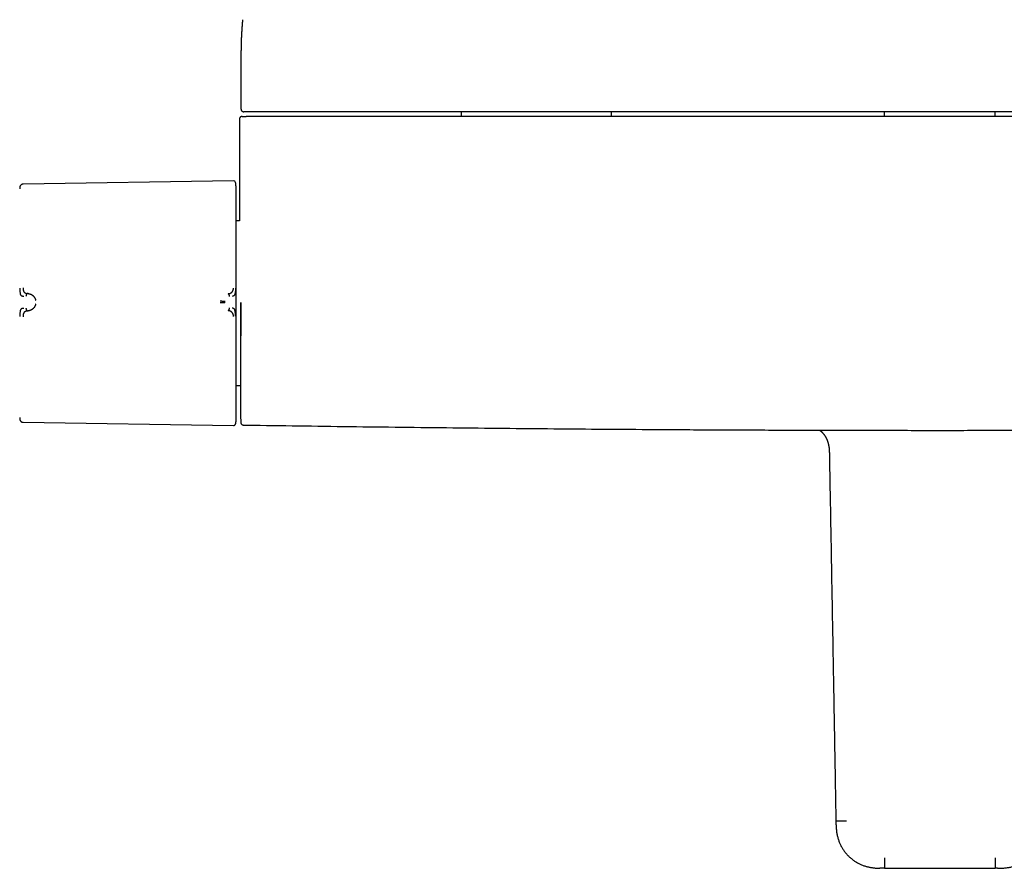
# Model space of a CAD drawing. Header units: millimetres. Extents: x 8 to 904, y 12 to 416.
# Tile 3 of 15: x 258 to 441, y 91 to 249. Entities that reach past the tile are written whole.
import ezdxf

# ---------------------------------------------------------------- set-up
doc = ezdxf.new("R2010")
doc.units = ezdxf.units.MM

msp = doc.modelspace()

# ---------------------------------------------------------------- linework, layer by layer
at = {"color": 7, "linetype": 'Continuous', "lineweight": 30}
for p, q in [((299.25, 248.71), (299.25, 248.71)), ((298.96, 242.58), (298.96, 242.56)), ((298.96, 242.56), (298.96, 232.11)), ((339.9, 231.61), (339.9, 230.72)), ((367.83, 230.72), (367.83, 231.61)), ((418.55, 231.61), (418.55, 230.72)), ((439.18, 230.72), (439.18, 231.61)), ((298.66, 230.22), (298.66, 216.68)), ((297.55, 218.75), (258.45, 218.15)), ((297.96, 218.38), (297.94, 218.47)), ((298.04, 217.78), (298.03, 217.83)), ((257.86, 217.65), (257.86, 217.65)), ((298.69, 211.31), (298.04, 211.31)), ((259.4, 197.79), (259.25, 197.8)), ((259.25, 194.57), (259.4, 194.59)), ((298.04, 180.71), (298.86, 180.71)), ((258.45, 173.87), (297.55, 173.27)), ((298.91, 173.86), (298.91, 173.86)), ((408.02, 170.3), (408.02, 170.29)), ((408.34, 167.88), (408.34, 167.87)), ((439.62, 90.95), (439.16, 90.95))]:
    msp.add_line(p, q, dxfattribs=at)
for centre, radius, start, end in [((297.56, 218.35), 0.396, 16.6163, 90.8829), ((295.65, 174.23), 2.39, 343.3885, 360), ((1298.66, 196.13), 1000, 181.18085, 181.27562)]:
    msp.add_arc(centre, radius, start, end, dxfattribs=at)
for points, knots in [([(299.25, 248.71), (299.25, 248.71), (299.25, 248.7), (299.24, 248.68), (299.24, 248.65), (299.24, 248.63), (299.24, 248.6), (299.23, 248.58), (299.23, 248.54), (299.23, 248.51), (299.23, 248.48), (299.22, 248.45), (299.22, 248.43), (299.22, 248.41), (299.22, 248.39), (299.22, 248.38), (299.22, 248.37), (299.22, 248.35), (299.21, 248.34), (299.21, 248.32), (299.21, 248.29), (299.21, 248.27), (299.21, 248.24), (299.2, 248.22), (299.2, 248.2), (299.2, 248.18), (299.2, 248.16), (299.2, 248.14), (299.2, 248.12), (299.19, 248.09), (299.19, 248.07), (299.19, 248.04), (299.19, 248.01), (299.18, 247.98), (299.18, 247.96), (299.18, 247.94), (299.18, 247.93), (299.18, 247.91), (299.18, 247.89), (299.18, 247.86), (299.17, 247.84), (299.17, 247.81), (299.17, 247.78), (299.17, 247.74), (299.16, 247.71), (299.16, 247.68), (299.16, 247.64), (299.15, 247.59), (299.15, 247.53), (299.15, 247.48), (299.14, 247.44), (299.14, 247.39), (299.14, 247.35), (299.13, 247.32), (299.13, 247.29), (299.13, 247.26), (299.13, 247.23), (299.13, 247.2), (299.12, 247.17), (299.12, 247.14), (299.12, 247.12), (299.12, 247.09), (299.12, 247.05), (299.11, 247.01), (299.11, 246.97), (299.11, 246.93), (299.11, 246.89), (299.1, 246.85), (299.1, 246.81), (299.1, 246.77), (299.09, 246.72), (299.09, 246.68), (299.09, 246.64), (299.09, 246.6), (299.09, 246.56), (299.08, 246.53), (299.08, 246.5), (299.08, 246.46), (299.08, 246.42), (299.07, 246.37), (299.07, 246.33), (299.07, 246.29), (299.07, 246.24), (299.06, 246.21), (299.06, 246.16), (299.06, 246.1), (299.06, 246.04), (299.05, 245.98), (299.05, 245.91), (299.05, 245.86), (299.04, 245.82), (299.04, 245.78), (299.04, 245.75), (299.04, 245.71), (299.04, 245.68), (299.04, 245.63), (299.03, 245.59), (299.03, 245.55), (299.03, 245.51), (299.03, 245.47), (299.03, 245.44), (299.03, 245.4), (299.02, 245.37), (299.02, 245.34), (299.02, 245.31), (299.02, 245.28), (299.02, 245.26), (299.02, 245.24), (299.02, 245.21), (299.02, 245.18), (299.01, 245.15), (299.01, 245.11), (299.01, 245.07), (299.01, 245.04), (299.01, 244.99), (299.01, 244.95), (299.01, 244.9), (299, 244.85), (299, 244.8), (299, 244.75), (299, 244.71), (299, 244.66), (299, 244.62), (298.99, 244.58), (298.99, 244.54), (298.99, 244.5), (298.99, 244.46), (298.99, 244.42), (298.99, 244.37), (298.99, 244.32), (298.99, 244.26), (298.98, 244.2), (298.98, 244.13), (298.98, 244.05), (298.98, 243.97), (298.98, 243.89), (298.98, 243.84), (298.98, 243.8), (298.97, 243.75), (298.97, 243.7), (298.97, 243.65), (298.97, 243.61), (298.97, 243.56), (298.97, 243.52), (298.97, 243.47), (298.97, 243.42), (298.97, 243.37), (298.97, 243.31), (298.97, 243.26), (298.97, 243.22), (298.97, 243.18), (298.97, 243.14), (298.97, 243.1), (298.97, 243.07), (298.97, 243.04), (298.97, 243.02), (298.96, 242.99), (298.96, 242.97), (298.96, 242.94), (298.96, 242.92), (298.96, 242.89), (298.96, 242.87), (298.96, 242.84), (298.96, 242.81), (298.96, 242.78), (298.96, 242.75), (298.96, 242.72), (298.96, 242.68), (298.96, 242.65), (298.96, 242.63), (298.96, 242.6), (298.96, 242.58), (298.96, 242.57)], [0, 0, 0, 0, 0.000488, 0.004873, 0.00889, 0.01254, 0.016149, 0.020697, 0.025568, 0.03084, 0.036537, 0.039984, 0.043436, 0.04652, 0.049213, 0.051515, 0.053437, 0.055476, 0.05817, 0.061338, 0.064978, 0.06907, 0.073065, 0.076933, 0.080424, 0.083535, 0.086269, 0.088949, 0.091954, 0.095912, 0.100321, 0.105155, 0.109859, 0.113368, 0.116652, 0.11971, 0.122544, 0.125459, 0.128643, 0.132147, 0.135968, 0.139895, 0.145882, 0.151251, 0.156009, 0.160615, 0.165347, 0.17501, 0.185134, 0.192576, 0.199712, 0.206457, 0.212806, 0.218793, 0.222763, 0.227098, 0.231797, 0.236783, 0.241571, 0.246079, 0.250306, 0.254298, 0.260474, 0.266564, 0.272855, 0.279733, 0.286031, 0.292644, 0.299461, 0.306481, 0.313706, 0.320821, 0.327133, 0.333062, 0.338606, 0.343822, 0.349199, 0.355522, 0.362185, 0.369188, 0.376466, 0.38348, 0.390112, 0.396361, 0.402228, 0.412491, 0.422862, 0.433208, 0.443442, 0.453888, 0.459124, 0.46443, 0.469856, 0.475694, 0.481989, 0.488742, 0.495953, 0.503615, 0.509447, 0.515273, 0.521092, 0.5269, 0.532457, 0.537632, 0.542162, 0.546353, 0.550204, 0.553716, 0.556994, 0.562826, 0.568644, 0.574447, 0.580245, 0.586331, 0.593262, 0.600684, 0.608479, 0.616519, 0.624805, 0.63331, 0.641056, 0.648346, 0.655181, 0.661667, 0.668209, 0.674845, 0.681625, 0.68876, 0.696273, 0.704164, 0.714598, 0.724659, 0.734345, 0.749487, 0.764169, 0.778384, 0.785185, 0.792492, 0.800307, 0.808599, 0.816771, 0.824603, 0.832096, 0.839344, 0.846696, 0.854184, 0.864198, 0.874205, 0.883635, 0.890433, 0.896882, 0.903201, 0.909573, 0.915989, 0.92014, 0.924226, 0.928248, 0.932228, 0.9365, 0.941176, 0.945505, 0.950131, 0.955054, 0.960273, 0.965789, 0.971503, 0.976913, 0.982433, 0.987501, 0.992118, 0.996284, 1, 1, 1, 1]), ([(299.16, 230.72), (299.16, 230.72), (299.15, 230.72), (299.13, 230.72), (299.11, 230.72), (299.1, 230.72), (299.09, 230.72), (299.08, 230.72), (299.07, 230.71), (299.06, 230.71), (299.06, 230.71), (299.05, 230.71), (299.05, 230.71), (299.04, 230.71), (299.03, 230.71), (299.02, 230.7), (298.98, 230.69), (298.94, 230.67), (298.89, 230.65), (298.85, 230.61), (298.82, 230.58), (298.79, 230.56), (298.76, 230.52), (298.73, 230.48), (298.71, 230.43), (298.68, 230.37), (298.67, 230.3), (298.66, 230.25), (298.66, 230.22)], [0, 0, 0, 0, 0.079545, 0.149302, 0.209275, 0.259483, 0.299957, 0.33077, 0.352103, 0.359384, 0.364649, 0.366695, 0.37162, 0.376611, 0.384648, 0.399598, 0.428227, 0.478046, 0.531239, 0.583517, 0.621898, 0.659414, 0.698028, 0.744463, 0.798819, 0.860332, 0.927879, 1, 1, 1, 1]), ([(298.96, 232.11), (298.96, 232.08), (298.97, 232.03), (298.98, 231.97), (299, 231.91), (299.03, 231.86), (299.05, 231.82), (299.08, 231.78), (299.11, 231.76), (299.13, 231.73), (299.16, 231.71), (299.2, 231.68), (299.22, 231.67), (299.25, 231.65), (299.27, 231.64), (299.29, 231.64), (299.31, 231.63), (299.34, 231.62), (299.36, 231.62), (299.39, 231.61), (299.41, 231.61), (299.44, 231.61), (299.46, 231.61), (299.46, 231.61)], [0, 0, 0, 0, 0.0711684, 0.1378712, 0.1987993, 0.252932, 0.2995557, 0.3382436, 0.3736071, 0.409891, 0.4471738, 0.4855073, 0.5249212, 0.5450886, 0.5682726, 0.5973975, 0.6334363, 0.6768912, 0.7280384, 0.7870388, 0.8539903, 0.9289541, 1, 1, 1, 1]), ([(299.16, 230.72), (299.16, 230.72), (299.16, 230.72), (299.18, 230.72), (299.2, 230.72), (299.24, 230.72), (299.28, 230.72), (299.34, 230.72), (299.39, 230.72), (299.41, 230.72)], [0, 0, 0, 0, 0.119758, 0.266453, 0.41315, 0.559852, 0.70656, 0.853275, 1, 1, 1, 1]), ([(299.41, 230.72), (299.41, 230.72), (299.41, 230.72), (299.43, 230.72), (299.45, 230.72), (299.48, 230.72), (299.52, 230.72), (299.56, 230.72), (299.61, 230.72), (299.67, 230.72), (299.73, 230.72), (299.79, 230.72), (299.86, 230.72), (299.9, 230.72), (299.92, 230.72)], [0, 0, 0, 0, 0.082899, 0.165679, 0.249692, 0.332113, 0.41492, 0.499488, 0.581892, 0.664712, 0.749323, 0.832634, 0.915719, 1, 1, 1, 1]), ([(299.69, 231.61), (299.69, 231.61), (299.69, 231.61), (299.69, 231.61), (299.69, 231.61), (299.68, 231.61), (299.68, 231.61), (299.67, 231.61), (299.67, 231.61), (299.67, 231.61), (299.67, 231.61), (299.67, 231.61), (299.67, 231.61), (299.67, 231.61), (299.67, 231.61), (299.67, 231.61), (299.67, 231.61), (299.67, 231.61), (299.67, 231.61), (299.66, 231.61), (299.66, 231.61), (299.66, 231.61), (299.66, 231.61), (299.65, 231.61), (299.65, 231.61), (299.65, 231.61), (299.65, 231.61), (299.65, 231.61), (299.65, 231.61), (299.65, 231.61), (299.65, 231.61), (299.64, 231.61), (299.64, 231.61), (299.63, 231.61), (299.61, 231.61), (299.59, 231.61), (299.55, 231.61), (299.52, 231.61), (299.49, 231.61), (299.47, 231.61), (299.47, 231.61), (299.47, 231.61)], [0, 0, 0, 0, 0.003056, 0.008438, 0.014142, 0.019409, 0.051268, 0.052386, 0.052889, 0.053428, 0.054002, 0.054612, 0.055258, 0.055939, 0.057994, 0.060318, 0.063435, 0.066932, 0.070809, 0.076598, 0.083069, 0.090222, 0.098058, 0.104802, 0.111982, 0.113653, 0.115347, 0.117062, 0.118799, 0.120558, 0.122339, 0.123882, 0.137488, 0.161791, 0.205203, 0.293319, 0.381403, 0.538745, 0.696051, 0.883331, 1, 1, 1, 1]), ([(300.19, 231.61), (300.17, 231.61), (300.13, 231.61), (300.07, 231.61), (300.01, 231.61), (299.95, 231.61), (299.9, 231.61), (299.86, 231.61), (299.82, 231.61), (299.8, 231.61), (299.78, 231.61), (299.76, 231.61), (299.74, 231.61), (299.72, 231.61), (299.71, 231.61), (299.7, 231.61), (299.7, 231.61)], [0, 0, 0, 0, 0.084362, 0.168823, 0.254763, 0.338191, 0.422382, 0.508732, 0.558751, 0.608858, 0.659363, 0.71057, 0.76277, 0.84024, 0.924807, 1, 1, 1, 1]), ([(428.86, 230.72), (425.87, 230.72), (419.89, 230.72), (410.91, 230.72), (401.92, 230.72), (392.93, 230.72), (383.93, 230.72), (374.91, 230.72), (365.89, 230.72), (356.72, 230.72), (347.4, 230.72), (337.92, 230.72), (328.43, 230.72), (318.94, 230.72), (309.43, 230.72), (303.1, 230.72), (299.92, 230.72)], [0, 0, 0, 0, 0.069567, 0.139198, 0.208895, 0.278657, 0.348483, 0.418375, 0.488333, 0.558355, 0.631783, 0.705282, 0.778853, 0.852497, 0.926212, 1, 1, 1, 1]), ([(557.53, 231.61), (554.17, 231.61), (547.45, 231.61), (537.36, 231.61), (527.27, 231.61), (517.18, 231.61), (507.09, 231.61), (497.01, 231.61), (486.92, 231.61), (476.67, 231.61), (466.26, 231.61), (455.7, 231.61), (445.13, 231.61), (434.56, 231.61), (423.99, 231.61), (413.42, 231.61), (402.85, 231.61), (392.29, 231.61), (381.72, 231.61), (371.15, 231.61), (360.58, 231.61), (350.21, 231.61), (340.05, 231.61), (330.08, 231.61), (320.12, 231.61), (310.16, 231.61), (303.51, 231.61), (300.19, 231.61)], [0, 0, 0, 0, 0.039203, 0.078405, 0.117606, 0.156807, 0.196007, 0.235207, 0.274407, 0.313606, 0.354672, 0.395737, 0.436802, 0.477867, 0.518933, 0.559998, 0.601063, 0.642128, 0.683194, 0.72426, 0.765326, 0.806393, 0.845113, 0.883834, 0.922555, 0.961277, 1, 1, 1, 1]), ([(557.8, 230.72), (554.77, 230.72), (548.72, 230.72), (539.65, 230.72), (530.59, 230.72), (521.53, 230.72), (512.48, 230.72), (503.44, 230.72), (494.41, 230.72), (485.25, 230.72), (475.95, 230.72), (466.51, 230.72), (457.09, 230.72), (447.67, 230.72), (438.26, 230.72), (432, 230.72), (428.86, 230.72)], [0, 0, 0, 0, 0.070435, 0.140805, 0.211108, 0.281346, 0.351519, 0.421626, 0.491667, 0.561643, 0.634881, 0.708048, 0.781143, 0.854166, 0.927119, 1, 1, 1, 1]), ([(258.45, 218.15), (258.43, 218.14), (258.38, 218.14), (258.32, 218.13), (258.25, 218.11), (258.18, 218.08), (258.12, 218.04), (258.06, 218), (258.01, 217.95), (257.97, 217.89), (257.93, 217.83), (257.9, 217.77), (257.87, 217.71), (257.86, 217.66), (257.86, 217.64)], [0, 0, 0, 0, 0.078616, 0.159922, 0.24328, 0.328096, 0.4139, 0.500429, 0.586862, 0.672456, 0.75704, 0.84021, 0.92141, 1, 1, 1, 1]), ([(298.03, 217.83), (298.03, 217.83), (298.03, 217.84), (298.03, 217.85), (298.03, 217.86), (298.03, 217.87), (298.03, 217.88), (298.03, 217.89), (298.03, 217.9), (298.03, 217.91), (298.03, 217.93), (298.03, 217.94), (298.03, 217.95), (298.03, 217.95), (298.03, 217.96), (298.03, 217.97), (298.03, 217.98), (298.02, 218), (298.02, 218.03), (298.02, 218.07), (298.01, 218.12), (298, 218.16), (298, 218.21), (297.99, 218.25), (297.98, 218.3), (297.97, 218.35), (297.95, 218.41), (297.94, 218.44), (297.94, 218.46)], [0, 0, 0, 0, 0.051013, 0.14951, 0.237832, 0.315934, 0.383788, 0.434754, 0.477902, 0.51331, 0.541145, 0.561801, 0.569739, 0.576392, 0.582209, 0.588182, 0.597671, 0.611403, 0.639843, 0.676369, 0.713437, 0.749968, 0.78595, 0.821375, 0.862396, 0.90595, 0.95848, 1, 1, 1, 1]), ([(257.86, 217.65), (257.86, 217.62), (257.84, 217.54), (257.82, 217.4), (257.82, 217.3), (257.82, 217.25)], [0, 0, 0, 0, 0.222913, 0.613437, 1, 1, 1, 1]), ([(298.04, 196.98), (298.04, 197.14), (298.04, 197.47), (298.04, 197.95), (298.04, 198.43), (298.04, 198.92), (298.04, 199.38), (298.04, 199.8), (298.04, 200.19), (298.04, 200.57), (298.04, 200.96), (298.04, 201.38), (298.04, 201.84), (298.04, 202.32), (298.04, 202.81), (298.04, 203.23), (298.04, 203.6), (298.04, 203.9), (298.04, 204.2), (298.04, 204.5), (298.04, 204.87), (298.04, 205.29), (298.04, 205.77), (298.04, 206.25), (298.04, 206.72), (298.04, 207.19), (298.04, 207.64), (298.04, 208.09), (298.04, 208.53), (298.04, 208.97), (298.04, 209.41), (298.04, 209.84), (298.04, 210.26), (298.04, 210.67), (298.04, 211.07), (298.04, 211.47), (298.04, 211.85), (298.04, 212.22), (298.04, 212.58), (298.04, 212.94), (298.04, 213.28), (298.04, 213.6), (298.04, 213.92), (298.04, 214.22), (298.04, 214.5), (298.04, 214.78), (298.04, 215.04), (298.04, 215.3), (298.04, 215.53), (298.04, 215.73), (298.04, 215.9), (298.04, 216.03), (298.04, 216.16), (298.04, 216.28), (298.04, 216.42), (298.04, 216.57), (298.04, 216.74), (298.04, 216.89), (298.04, 217.03), (298.04, 217.15), (298.04, 217.25), (298.04, 217.34), (298.04, 217.41), (298.04, 217.48), (298.04, 217.55), (298.04, 217.6), (298.04, 217.65), (298.04, 217.7), (298.04, 217.73), (298.04, 217.76), (298.04, 217.77), (298.04, 217.78), (298.04, 217.78), (298.04, 217.78)], [0, 0, 0, 0, 0.014535, 0.029065, 0.043597, 0.058144, 0.073132, 0.084905, 0.09668, 0.10846, 0.120316, 0.132416, 0.147536, 0.16266, 0.177794, 0.193243, 0.202968, 0.212693, 0.22242, 0.232152, 0.241889, 0.257942, 0.273989, 0.290041, 0.306109, 0.322386, 0.338367, 0.354352, 0.37035, 0.386478, 0.402933, 0.41939, 0.435862, 0.452388, 0.468908, 0.485432, 0.50197, 0.518442, 0.534908, 0.551378, 0.567861, 0.584232, 0.600305, 0.616382, 0.632472, 0.648379, 0.664275, 0.680174, 0.696085, 0.711759, 0.721593, 0.731427, 0.741264, 0.751104, 0.760951, 0.776563, 0.792169, 0.80778, 0.823398, 0.838627, 0.85059, 0.862554, 0.874523, 0.886425, 0.898052, 0.911025, 0.924, 0.936982, 0.949742, 0.962305, 0.974865, 0.987429, 1, 1, 1, 1]), ([(298.66, 216.68), (298.66, 216.59), (298.66, 216.35), (298.67, 215.94), (298.67, 215.46), (298.67, 214.97), (298.67, 214.55), (298.67, 214.2), (298.67, 213.93), (298.67, 213.66), (298.67, 213.42), (298.68, 213.21), (298.68, 213.02), (298.68, 212.84), (298.68, 212.65), (298.68, 212.43), (298.68, 212.19), (298.68, 212), (298.68, 211.86), (298.68, 211.75), (298.68, 211.63), (298.68, 211.5), (298.68, 211.39), (298.69, 211.33), (298.69, 211.31)], [0, 0, 0, 0, 0.0514482, 0.1403221, 0.2302937, 0.3215345, 0.4142394, 0.4653476, 0.5160609, 0.5658268, 0.6142854, 0.6503156, 0.6841521, 0.7169282, 0.750009, 0.7941389, 0.837241, 0.8795043, 0.8992099, 0.9188979, 0.9402518, 0.9638096, 0.9895716, 1, 1, 1, 1]), ([(257.86, 198.81), (257.86, 198.71), (257.86, 198.52), (257.87, 198.25), (257.88, 198), (257.9, 197.79), (257.94, 197.63), (258, 197.51), (258.07, 197.45), (258.16, 197.39), (258.28, 197.35), (258.41, 197.33), (258.5, 197.33), (258.54, 197.32), (258.55, 197.32), (258.56, 197.32), (258.56, 197.32)], [0, 0, 0, 0, 0.117772, 0.228252, 0.33124, 0.427014, 0.515099, 0.595624, 0.669421, 0.735797, 0.846044, 0.926768, 0.978141, 0.992758, 0.997301, 1, 1, 1, 1]), ([(258.45, 198.88), (258.45, 198.83), (258.45, 198.75), (258.46, 198.65), (258.46, 198.58), (258.47, 198.54), (258.47, 198.5), (258.48, 198.46), (258.49, 198.4), (258.51, 198.32), (258.54, 198.23), (258.57, 198.17), (258.6, 198.12), (258.64, 198.07), (258.7, 198.01), (258.75, 197.97), (258.79, 197.95), (258.81, 197.94), (258.82, 197.93), (258.84, 197.92), (258.86, 197.91), (258.88, 197.9), (258.89, 197.89), (258.92, 197.88), (258.96, 197.87), (259.01, 197.85), (259.08, 197.83), (259.16, 197.81), (259.21, 197.81), (259.25, 197.8)], [0, 0, 0, 0, 0.0690247, 0.1342258, 0.1590465, 0.1830776, 0.2062872, 0.2286502, 0.2501486, 0.3164009, 0.3798905, 0.4208089, 0.4607008, 0.4995163, 0.5630825, 0.6314843, 0.6455033, 0.6597134, 0.6741146, 0.6887069, 0.7034903, 0.7184644, 0.7336289, 0.7489831, 0.7801056, 0.8209638, 0.8714063, 0.9311992, 1, 1, 1, 1]), ([(259.25, 197.8), (259.24, 197.8), (259.22, 197.8), (259.19, 197.79), (259.17, 197.77), (259.14, 197.75), (259.12, 197.72), (259.09, 197.68), (259.06, 197.62), (259.03, 197.55), (259.01, 197.46), (258.99, 197.38), (258.99, 197.32), (258.98, 197.29)], [0, 0, 0, 0, 0.056102, 0.111466, 0.167115, 0.223804, 0.301772, 0.382941, 0.467258, 0.598521, 0.73327, 0.868258, 1, 1, 1, 1]), ([(259.4, 197.79), (259.4, 197.79), (259.4, 197.79), (259.4, 197.79), (259.41, 197.79), (259.43, 197.79), (259.47, 197.79), (259.51, 197.78), (259.56, 197.77), (259.61, 197.76), (259.66, 197.75), (259.69, 197.74), (259.71, 197.73), (259.74, 197.73), (259.76, 197.72), (259.79, 197.71), (259.81, 197.7), (259.86, 197.68), (259.93, 197.65), (260.02, 197.61), (260.09, 197.57), (260.15, 197.53), (260.18, 197.51), (260.2, 197.49), (260.21, 197.48), (260.22, 197.47), (260.23, 197.47), (260.24, 197.46), (260.28, 197.43), (260.35, 197.37), (260.43, 197.29), (260.5, 197.19), (260.57, 197.1), (260.63, 196.99), (260.69, 196.88), (260.74, 196.75), (260.78, 196.62), (260.79, 196.53), (260.8, 196.49)], [0, 0, 0, 0, 0.000168, 0.001366, 0.004585, 0.016602, 0.036108, 0.063195, 0.088438, 0.118038, 0.152065, 0.164532, 0.177513, 0.191011, 0.205027, 0.219565, 0.234628, 0.250218, 0.305811, 0.357356, 0.404738, 0.433682, 0.460748, 0.467525, 0.474171, 0.480686, 0.487071, 0.493324, 0.499446, 0.559752, 0.617506, 0.67268, 0.725262, 0.775261, 0.835907, 0.893476, 0.948104, 1, 1, 1, 1]), ([(296.57, 197.76), (296.57, 197.76), (296.57, 197.76), (296.58, 197.76), (296.6, 197.76), (296.63, 197.76), (296.66, 197.77), (296.7, 197.78), (296.74, 197.78), (296.78, 197.79), (296.8, 197.8), (296.82, 197.81), (296.84, 197.81), (296.86, 197.82), (296.88, 197.83), (296.9, 197.83), (296.95, 197.85), (297.02, 197.88), (297.1, 197.93), (297.14, 197.96), (297.16, 197.97), (297.18, 197.99), (297.21, 198), (297.22, 198.02), (297.26, 198.05), (297.32, 198.11), (297.38, 198.18), (297.43, 198.25), (297.46, 198.31), (297.49, 198.38), (297.52, 198.47), (297.53, 198.56), (297.54, 198.65), (297.55, 198.74), (297.55, 198.8), (297.55, 198.83)], [0, 0, 0, 0, 0.000491, 0.004709, 0.016801, 0.036349, 0.063449, 0.08868, 0.118244, 0.1522, 0.164633, 0.177573, 0.191021, 0.204979, 0.21945, 0.234434, 0.249933, 0.328151, 0.400024, 0.417785, 0.435101, 0.45197, 0.468393, 0.484369, 0.499899, 0.569641, 0.634729, 0.675595, 0.714547, 0.751696, 0.809478, 0.868786, 0.909647, 0.953487, 1, 1, 1, 1]), ([(296.84, 197.24), (296.84, 197.27), (296.83, 197.33), (296.81, 197.42), (296.79, 197.5), (296.76, 197.57), (296.73, 197.63), (296.7, 197.67), (296.68, 197.7), (296.65, 197.73), (296.62, 197.74), (296.6, 197.75), (296.58, 197.76), (296.57, 197.76)], [0, 0, 0, 0, 0.131484, 0.266121, 0.400553, 0.531629, 0.615931, 0.697185, 0.775341, 0.832225, 0.888102, 0.943696, 1, 1, 1, 1]), ([(297.94, 198.79), (297.93, 198.7), (297.93, 198.52), (297.92, 198.25), (297.89, 198), (297.84, 197.76), (297.78, 197.59), (297.72, 197.47), (297.64, 197.38), (297.51, 197.31), (297.38, 197.29), (297.32, 197.28)], [0, 0, 0, 0, 0.12498, 0.249974, 0.375129, 0.4995, 0.626711, 0.691987, 0.75435, 0.875912, 1, 1, 1, 1]), ([(260.8, 195.91), (260.79, 195.87), (260.78, 195.78), (260.74, 195.66), (260.69, 195.53), (260.63, 195.41), (260.57, 195.31), (260.51, 195.22), (260.44, 195.12), (260.37, 195.05), (260.33, 195.01), (260.31, 194.99), (260.3, 194.98), (260.28, 194.97), (260.27, 194.96), (260.24, 194.93), (260.19, 194.89), (260.13, 194.85), (260.06, 194.81), (260, 194.77), (259.95, 194.75), (259.93, 194.73), (259.91, 194.73), (259.9, 194.72), (259.88, 194.72), (259.87, 194.71), (259.86, 194.7), (259.82, 194.69), (259.76, 194.67), (259.69, 194.64), (259.62, 194.62), (259.56, 194.61), (259.51, 194.6), (259.47, 194.6), (259.43, 194.59), (259.41, 194.59), (259.4, 194.59), (259.4, 194.59), (259.4, 194.59), (259.4, 194.59), (259.4, 194.59)], [0, 0, 0, 0, 0.051373, 0.105665, 0.163102, 0.223827, 0.27137, 0.320803, 0.372124, 0.442732, 0.452222, 0.461768, 0.471368, 0.481024, 0.490735, 0.500501, 0.537698, 0.579265, 0.625137, 0.657731, 0.692132, 0.7001, 0.708157, 0.716302, 0.724536, 0.732857, 0.741265, 0.74976, 0.79759, 0.84013, 0.877473, 0.909711, 0.93693, 0.964012, 0.983495, 0.995471, 0.998664, 0.999564, 0.99984, 1, 1, 1, 1]), ([(295.99, 196.31), (295.95, 196.32), (295.89, 196.32), (295.78, 196.33), (295.67, 196.34), (295.55, 196.35), (295.43, 196.35), (295.33, 196.36), (295.23, 196.36), (295.15, 196.36), (295.09, 196.36), (295.06, 196.36)], [0, 0, 0, 0, 0.134294, 0.265155, 0.392768, 0.517462, 0.639734, 0.760272, 0.840123, 0.919913, 1, 1, 1, 1]), ([(295.99, 196.12), (295.96, 196.11), (295.89, 196.1), (295.78, 196.1), (295.67, 196.09), (295.57, 196.08), (295.47, 196.08), (295.39, 196.08), (295.31, 196.07), (295.23, 196.06), (295.15, 196.06), (295.09, 196.05), (295.06, 196.05)], [0, 0, 0, 0, 0.134303, 0.26534, 0.393205, 0.518102, 0.599917, 0.680753, 0.760843, 0.840485, 0.920053, 1, 1, 1, 1]), ([(298.04, 195.37), (298.04, 195.54), (298.04, 195.87), (298.04, 196.3), (298.04, 196.67), (298.04, 196.88), (298.04, 196.98)], [0, 0, 0, 0, 0.3076, 0.612791, 0.80584, 1, 1, 1, 1]), ([(298.88, 196.13), (298.88, 195.96), (298.88, 195.62), (298.88, 195.11), (298.88, 194.6), (298.88, 194.09), (298.88, 193.59), (298.88, 193.1), (298.88, 192.6), (298.88, 192.11), (298.88, 191.62), (298.88, 191.13), (298.88, 190.64), (298.88, 190.15), (298.88, 189.67), (298.88, 189.19), (298.88, 188.71), (298.88, 188.24), (298.88, 187.77), (298.88, 187.31), (298.88, 186.86), (298.88, 186.41), (298.88, 185.96), (298.88, 185.53), (298.88, 185.11), (298.88, 184.69), (298.88, 184.27), (298.88, 183.86), (298.88, 183.46), (298.88, 183.06), (298.88, 182.67), (298.88, 182.29), (298.88, 181.92), (298.88, 181.56), (298.88, 181.21), (298.88, 180.86), (298.88, 180.53), (298.88, 180.2), (298.88, 179.89), (298.88, 179.59), (298.88, 179.3), (298.88, 179.02), (298.88, 178.74), (298.88, 178.48), (298.88, 178.22), (298.88, 177.98), (298.88, 177.75), (298.88, 177.52), (298.88, 177.31), (298.88, 177.11), (298.88, 176.92), (298.88, 176.74), (298.88, 176.57), (298.88, 176.42), (298.88, 176.28), (298.88, 176.15), (298.88, 176.03), (298.88, 175.93), (298.88, 175.83), (298.88, 175.75), (298.88, 175.68), (298.88, 175.62), (298.88, 175.57), (298.88, 175.54), (298.88, 175.52), (298.88, 175.52), (298.88, 175.52)], [0, 0, 0, 0, 0.015788, 0.031539, 0.047264, 0.06297, 0.078669, 0.094089, 0.10952, 0.124971, 0.14037, 0.156064, 0.171747, 0.18743, 0.203122, 0.218833, 0.234572, 0.25035, 0.266048, 0.281731, 0.297405, 0.313083, 0.328772, 0.344203, 0.359663, 0.375162, 0.390617, 0.406348, 0.422049, 0.43773, 0.453401, 0.469072, 0.484751, 0.500449, 0.516021, 0.531595, 0.54718, 0.562786, 0.578423, 0.593819, 0.609264, 0.624767, 0.640149, 0.655825, 0.671495, 0.687166, 0.70285, 0.718554, 0.734288, 0.750062, 0.765837, 0.781574, 0.797282, 0.812971, 0.828649, 0.844046, 0.859451, 0.874873, 0.890486, 0.906368, 0.922203, 0.938003, 0.953776, 0.969533, 0.985284, 1, 1, 1, 1]), ([(298.91, 196.13), (298.91, 195.98), (298.91, 195.68), (298.91, 195.24), (298.91, 194.81), (298.91, 194.47), (298.91, 194.21), (298.91, 194.05), (298.91, 193.89), (298.91, 193.72), (298.91, 193.56), (298.91, 193.41), (298.91, 193.28), (298.91, 193.04), (298.91, 192.71), (298.91, 192.28), (298.91, 191.87), (298.91, 191.59), (298.91, 191.43), (298.91, 191.4), (298.91, 191.37), (298.91, 191.34), (298.91, 191.31), (298.91, 191.27), (298.91, 191.2), (298.91, 191.08), (298.91, 190.93), (298.91, 190.75), (298.91, 190.55), (298.91, 190.39), (298.91, 190.31), (298.91, 190.29), (298.91, 190.28), (298.91, 190.27), (298.91, 190.26), (298.91, 190.25), (298.91, 190.22), (298.91, 190.17), (298.91, 190.09), (298.91, 190.01), (298.91, 189.96), (298.91, 189.94)], [0, 0, 0, 0, 0.071406, 0.141721, 0.210956, 0.279119, 0.305607, 0.331932, 0.358094, 0.384095, 0.409935, 0.435615, 0.456293, 0.476546, 0.547586, 0.616618, 0.683662, 0.748741, 0.753954, 0.759142, 0.764303, 0.769439, 0.77455, 0.779634, 0.784693, 0.812059, 0.835838, 0.859002, 0.898844, 0.936744, 0.938698, 0.940634, 0.94255, 0.944448, 0.946326, 0.948186, 0.950027, 0.959812, 0.975864, 0.988656, 1, 1, 1, 1]), ([(258.56, 195.05), (258.56, 195.05), (258.54, 195.05), (258.49, 195.05), (258.42, 195.04), (258.33, 195.03), (258.24, 195), (258.15, 194.97), (258.07, 194.92), (258, 194.85), (257.94, 194.73), (257.9, 194.56), (257.88, 194.35), (257.87, 194.1), (257.86, 193.83), (257.86, 193.64), (257.86, 193.54)], [0, 0, 0, 0, 0.007539, 0.032602, 0.07418, 0.124929, 0.188679, 0.265565, 0.331914, 0.405634, 0.486045, 0.573984, 0.669568, 0.772326, 0.882537, 1, 1, 1, 1]), ([(259.25, 194.57), (259.22, 194.57), (259.16, 194.56), (259.09, 194.55), (259.03, 194.53), (259, 194.52), (258.99, 194.52), (258.97, 194.51), (258.96, 194.51), (258.95, 194.5), (258.93, 194.5), (258.92, 194.49), (258.89, 194.48), (258.83, 194.45), (258.76, 194.4), (258.69, 194.35), (258.63, 194.29), (258.58, 194.22), (258.55, 194.16), (258.53, 194.11), (258.52, 194.08), (258.51, 194.05), (258.5, 194.01), (258.49, 193.98), (258.48, 193.92), (258.47, 193.84), (258.46, 193.73), (258.45, 193.61), (258.45, 193.53), (258.45, 193.48)], [0, 0, 0, 0, 0.064483, 0.121146, 0.169699, 0.182428, 0.194431, 0.205703, 0.216244, 0.226049, 0.235116, 0.243443, 0.251028, 0.319255, 0.38355, 0.443931, 0.500485, 0.559082, 0.620049, 0.640929, 0.662103, 0.683581, 0.705368, 0.72747, 0.749885, 0.805219, 0.865757, 0.930963, 1, 1, 1, 1]), ([(258.98, 195.09), (258.99, 195.06), (258.99, 195), (259.01, 194.92), (259.03, 194.83), (259.06, 194.76), (259.09, 194.7), (259.12, 194.66), (259.14, 194.63), (259.17, 194.61), (259.19, 194.59), (259.22, 194.58), (259.24, 194.57), (259.25, 194.57)], [0, 0, 0, 0, 0.131742, 0.26673, 0.401479, 0.532742, 0.617059, 0.698228, 0.776196, 0.832885, 0.888534, 0.943898, 1, 1, 1, 1]), ([(296.57, 194.63), (296.58, 194.63), (296.6, 194.63), (296.62, 194.64), (296.65, 194.66), (296.68, 194.69), (296.7, 194.72), (296.73, 194.76), (296.76, 194.82), (296.79, 194.89), (296.81, 194.97), (296.83, 195.06), (296.84, 195.12), (296.84, 195.15)], [0, 0, 0, 0, 0.056304, 0.111898, 0.167775, 0.224659, 0.302815, 0.38407, 0.468372, 0.599448, 0.73388, 0.868517, 1, 1, 1, 1]), ([(297.55, 193.54), (297.55, 193.57), (297.55, 193.63), (297.54, 193.72), (297.54, 193.8), (297.52, 193.88), (297.51, 193.94), (297.49, 194), (297.46, 194.05), (297.44, 194.1), (297.41, 194.15), (297.38, 194.19), (297.34, 194.24), (297.31, 194.28), (297.28, 194.31), (297.24, 194.35), (297.2, 194.38), (297.15, 194.42), (297.1, 194.45), (297.04, 194.48), (296.98, 194.51), (296.93, 194.54), (296.88, 194.56), (296.84, 194.57), (296.81, 194.58), (296.78, 194.59), (296.77, 194.59), (296.75, 194.6), (296.73, 194.6), (296.72, 194.61), (296.7, 194.61), (296.68, 194.61), (296.65, 194.62), (296.63, 194.62), (296.6, 194.63), (296.58, 194.63), (296.57, 194.63), (296.57, 194.63), (296.57, 194.63), (296.57, 194.63), (296.57, 194.63), (296.57, 194.63), (296.57, 194.63)], [0, 0, 0, 0, 0.046698, 0.091618, 0.134505, 0.175194, 0.213614, 0.249779, 0.276951, 0.307118, 0.340349, 0.376695, 0.409342, 0.4408, 0.471044, 0.500021, 0.535936, 0.574169, 0.614719, 0.657569, 0.702695, 0.750057, 0.775296, 0.805099, 0.8394, 0.850353, 0.861686, 0.873397, 0.885483, 0.89794, 0.910765, 0.923954, 0.937503, 0.96472, 0.984149, 0.995887, 0.998893, 0.999683, 0.9999, 0.999964, 0.999986, 1, 1, 1, 1]), ([(297.94, 193.57), (297.94, 193.67), (297.93, 193.85), (297.92, 194.06), (297.91, 194.19), (297.91, 194.26), (297.9, 194.33), (297.89, 194.43), (297.87, 194.53), (297.85, 194.62), (297.83, 194.69), (297.81, 194.75), (297.79, 194.79), (297.77, 194.85), (297.73, 194.92), (297.65, 195.01), (297.51, 195.08), (297.38, 195.1), (297.32, 195.11)], [0, 0, 0, 0, 0.125554, 0.251039, 0.290001, 0.310057, 0.344618, 0.393554, 0.456767, 0.493798, 0.534579, 0.576341, 0.60187, 0.627562, 0.693703, 0.759502, 0.875658, 1, 1, 1, 1]), ([(298.04, 174.23), (298.04, 174.24), (298.04, 174.24), (298.04, 174.26), (298.04, 174.29), (298.04, 174.33), (298.04, 174.38), (298.04, 174.43), (298.04, 174.49), (298.04, 174.55), (298.04, 174.62), (298.04, 174.71), (298.04, 174.81), (298.04, 174.93), (298.04, 175.06), (298.04, 175.19), (298.04, 175.31), (298.04, 175.41), (298.04, 175.51), (298.04, 175.63), (298.04, 175.77), (298.04, 175.94), (298.04, 176.15), (298.04, 176.38), (298.04, 176.62), (298.04, 176.86), (298.04, 177.12), (298.04, 177.4), (298.04, 177.68), (298.04, 177.97), (298.04, 178.28), (298.04, 178.61), (298.04, 178.94), (298.04, 179.29), (298.04, 179.65), (298.04, 180.02), (298.04, 180.4), (298.04, 180.79), (298.04, 181.19), (298.04, 181.6), (298.04, 182.01), (298.04, 182.44), (298.04, 182.86), (298.04, 183.3), (298.04, 183.74), (298.04, 184.18), (298.04, 184.64), (298.04, 185.09), (298.04, 185.56), (298.04, 185.97), (298.04, 186.32), (298.04, 186.62), (298.04, 186.92), (298.04, 187.22), (298.04, 187.58), (298.04, 188.01), (298.04, 188.5), (298.04, 189), (298.04, 189.5), (298.04, 189.96), (298.04, 190.38), (298.04, 190.77), (298.04, 191.17), (298.04, 191.56), (298.04, 191.96), (298.04, 192.38), (298.04, 192.81), (298.04, 193.24), (298.04, 193.67), (298.04, 194.1), (298.04, 194.52), (298.04, 194.95), (298.04, 195.23), (298.04, 195.37)], [0, 0, 0, 0, 0.014329, 0.028654, 0.04298, 0.057322, 0.07212, 0.083744, 0.09537, 0.107001, 0.118712, 0.130678, 0.145631, 0.160589, 0.175557, 0.190861, 0.200496, 0.210132, 0.219769, 0.229411, 0.239058, 0.254994, 0.270924, 0.286858, 0.302809, 0.319, 0.334896, 0.350796, 0.36671, 0.382786, 0.399187, 0.415592, 0.432012, 0.448519, 0.465022, 0.481528, 0.498048, 0.514539, 0.531023, 0.547512, 0.564013, 0.580438, 0.596563, 0.612692, 0.628835, 0.644826, 0.660807, 0.676791, 0.692788, 0.708575, 0.718481, 0.728388, 0.738297, 0.74821, 0.75813, 0.773887, 0.789639, 0.805394, 0.821158, 0.836557, 0.848652, 0.860749, 0.872852, 0.88489, 0.896665, 0.909803, 0.922944, 0.936092, 0.949025, 0.961767, 0.974507, 0.98725, 1, 1, 1, 1]), ([(298.86, 180.71), (298.86, 180.68), (298.86, 180.59), (298.86, 180.41), (298.86, 180.17), (298.86, 179.9), (298.86, 179.62), (298.87, 179.27), (298.87, 178.85), (298.87, 178.38), (298.87, 178.01), (298.87, 177.75), (298.87, 177.6), (298.87, 177.44), (298.87, 177.28), (298.87, 177.12), (298.87, 176.97), (298.87, 176.81), (298.87, 176.63), (298.87, 176.43), (298.87, 176.21), (298.87, 175.98), (298.88, 175.75), (298.88, 175.59), (298.88, 175.52)], [0, 0, 0, 0, 0.017322, 0.052637, 0.10295, 0.155295, 0.209664, 0.264678, 0.357179, 0.448611, 0.538985, 0.568577, 0.598055, 0.628493, 0.661657, 0.689644, 0.719329, 0.750713, 0.783796, 0.823453, 0.865302, 0.909346, 0.955583, 1, 1, 1, 1]), ([(257.82, 174.77), (257.82, 174.72), (257.82, 174.61), (257.84, 174.48), (257.86, 174.4), (257.86, 174.37)], [0, 0, 0, 0, 0.385891, 0.775737, 1, 1, 1, 1]), ([(257.86, 174.37), (257.86, 174.35), (257.87, 174.3), (257.9, 174.23), (257.94, 174.16), (257.98, 174.1), (258.04, 174.04), (258.1, 173.98), (258.17, 173.94), (258.24, 173.91), (258.31, 173.89), (258.38, 173.87), (258.43, 173.87), (258.45, 173.87)], [0, 0, 0, 0, 0.07965, 0.171374, 0.265818, 0.362284, 0.459973, 0.558024, 0.65002, 0.740836, 0.82981, 0.916359, 1, 1, 1, 1]), ([(297.55, 173.27), (297.57, 173.27), (297.62, 173.27), (297.69, 173.29), (297.76, 173.32), (297.81, 173.36), (297.86, 173.41), (297.89, 173.45), (297.92, 173.5), (297.93, 173.54), (297.94, 173.56)], [0, 0, 0, 0, 0.133984, 0.273843, 0.417517, 0.562572, 0.675895, 0.787266, 0.895597, 1, 1, 1, 1]), ([(298.91, 173.86), (298.91, 173.84), (298.91, 173.8), (298.93, 173.75), (298.94, 173.7), (298.96, 173.65), (298.98, 173.61), (299, 173.58), (299.02, 173.56), (299.04, 173.53), (299.06, 173.51), (299.09, 173.48), (299.13, 173.45), (299.17, 173.42), (299.23, 173.4), (299.29, 173.37), (299.35, 173.36), (299.4, 173.36), (299.42, 173.36)], [0, 0, 0, 0, 0.076739, 0.149088, 0.215976, 0.276532, 0.330096, 0.3762, 0.414538, 0.450106, 0.493559, 0.545164, 0.604726, 0.671868, 0.745976, 0.826173, 0.911309, 1, 1, 1, 1]), ([(299.42, 173.36), (300.46, 173.35), (304.68, 173.28), (312.08, 173.18), (321.63, 173.05), (331.17, 172.94), (340.66, 172.83), (350.09, 172.74), (359.46, 172.66), (368.83, 172.58), (378.8, 172.52), (389.37, 172.46), (400.53, 172.42), (411.69, 172.39), (422.85, 172.37), (434.01, 172.37), (445.17, 172.39), (456.33, 172.42), (467.49, 172.46), (478.65, 172.52), (489.81, 172.59), (500.97, 172.68), (511.33, 172.77), (520.89, 172.87), (529.66, 172.97), (538.43, 173.08), (547.2, 173.2), (553.82, 173.3), (557.52, 173.35), (558.3, 173.36)], [0, 0, 0, 0, 0.012039, 0.048905, 0.085772, 0.122638, 0.159505, 0.195714, 0.231923, 0.268132, 0.304341, 0.347447, 0.390554, 0.43366, 0.476767, 0.519874, 0.56298, 0.606087, 0.649194, 0.6923, 0.735406, 0.778512, 0.821618, 0.855487, 0.889355, 0.923223, 0.957091, 0.990959, 1, 1, 1, 1]), ([(406.52, 172.4), (406.52, 172.4), (406.54, 172.39), (406.57, 172.37), (406.6, 172.34), (406.63, 172.32), (406.65, 172.31), (406.68, 172.28), (406.71, 172.26), (406.74, 172.24), (406.77, 172.21), (406.81, 172.18), (406.85, 172.14), (406.88, 172.11), (406.91, 172.08), (406.94, 172.06), (406.97, 172.03), (406.99, 172), (407.03, 171.97), (407.06, 171.93), (407.1, 171.89), (407.15, 171.83), (407.21, 171.77), (407.26, 171.71), (407.3, 171.65), (407.35, 171.59), (407.39, 171.52), (407.44, 171.46), (407.48, 171.39), (407.53, 171.33), (407.57, 171.25), (407.62, 171.17), (407.67, 171.09), (407.72, 171), (407.75, 170.94), (407.77, 170.89), (407.79, 170.85), (407.81, 170.81), (407.83, 170.76), (407.86, 170.7), (407.89, 170.64), (407.92, 170.56), (407.96, 170.47), (407.99, 170.38), (408.01, 170.32), (408.02, 170.29)], [0, 0, 0, 0, 0.012073, 0.036038, 0.060849, 0.074376, 0.088916, 0.105397, 0.124066, 0.142962, 0.159577, 0.182457, 0.203955, 0.227896, 0.244579, 0.257819, 0.271477, 0.287151, 0.305629, 0.326536, 0.346635, 0.379095, 0.409353, 0.438244, 0.466486, 0.495449, 0.520816, 0.548827, 0.578015, 0.60626, 0.633548, 0.670586, 0.70519, 0.737393, 0.768188, 0.780184, 0.792609, 0.808087, 0.826921, 0.84912, 0.874694, 0.903657, 0.936023, 0.971808, 1, 1, 1, 1]), ([(408.02, 170.3), (408.03, 170.27), (408.05, 170.21), (408.07, 170.13), (408.1, 170.05), (408.11, 169.98), (408.13, 169.92), (408.14, 169.87), (408.15, 169.83), (408.16, 169.8), (408.17, 169.78), (408.17, 169.75), (408.18, 169.71), (408.19, 169.66), (408.2, 169.59), (408.22, 169.51), (408.23, 169.43), (408.25, 169.35), (408.26, 169.27), (408.27, 169.19), (408.28, 169.13), (408.28, 169.07), (408.29, 169.03), (408.29, 168.99), (408.29, 168.96), (408.3, 168.92), (408.3, 168.89), (408.3, 168.84), (408.31, 168.79), (408.31, 168.74), (408.32, 168.68), (408.32, 168.63), (408.32, 168.58), (408.32, 168.55), (408.33, 168.51), (408.33, 168.48), (408.33, 168.46), (408.33, 168.44), (408.33, 168.42), (408.33, 168.4), (408.33, 168.37), (408.33, 168.33), (408.33, 168.28), (408.34, 168.22), (408.34, 168.14), (408.34, 168.06), (408.34, 167.97), (408.34, 167.91), (408.34, 167.88)], [0, 0, 0, 0, 0.034305, 0.071552, 0.105473, 0.13607, 0.163201, 0.18563, 0.199755, 0.210803, 0.220419, 0.232574, 0.247446, 0.26503, 0.297163, 0.331628, 0.365531, 0.398869, 0.431642, 0.463851, 0.495089, 0.513485, 0.530609, 0.546464, 0.561051, 0.574376, 0.58777, 0.604693, 0.627574, 0.651836, 0.67466, 0.696056, 0.716034, 0.731159, 0.744735, 0.756616, 0.76681, 0.775322, 0.782157, 0.790129, 0.801822, 0.817978, 0.838592, 0.863656, 0.89316, 0.927093, 0.965442, 1, 1, 1, 1]), ([(408.34, 167.87), (408.39, 165.45), (408.47, 160.47), (408.61, 152.9), (408.75, 145.17), (408.89, 137.45), (409, 130.85), (409.1, 125.38), (409.18, 121.04), (409.26, 116.71), (409.33, 112.37), (409.41, 108.04), (409.48, 103.84), (409.53, 101.1), (409.56, 99.79)], [0, 0, 0, 0, 0.106472, 0.219886, 0.333388, 0.446916, 0.560423, 0.624119, 0.687819, 0.751536, 0.815246, 0.878895, 0.94247, 1, 1, 1, 1]), ([(409.56, 99.79), (409.56, 99.68), (409.56, 99.46), (409.57, 99.13), (409.58, 98.79), (409.61, 98.46), (409.64, 98.13), (409.67, 97.8), (409.72, 97.49), (409.78, 97.18), (409.85, 96.87), (409.92, 96.57), (410.02, 96.27), (410.12, 95.98), (410.23, 95.7), (410.35, 95.43), (410.48, 95.16), (410.63, 94.9), (410.78, 94.64), (410.94, 94.39), (411.11, 94.15), (411.29, 93.91), (411.48, 93.68), (411.68, 93.46), (411.88, 93.25), (412.1, 93.04), (412.32, 92.84), (412.55, 92.65), (412.79, 92.47), (413.03, 92.3), (413.28, 92.14), (413.54, 91.99), (413.8, 91.85), (414.07, 91.72), (414.34, 91.6), (414.62, 91.49), (414.9, 91.39), (415.18, 91.3), (415.45, 91.23), (415.73, 91.17), (416.01, 91.11), (416.29, 91.07), (416.58, 91.03), (416.9, 91), (417.25, 90.97), (417.54, 90.96), (417.69, 90.96), (417.72, 90.96)], [0, 0, 0, 0, 0.0244596, 0.0489666, 0.0734996, 0.0980419, 0.1225818, 0.1471143, 0.1702401, 0.1933697, 0.2165189, 0.2397103, 0.2629746, 0.2850495, 0.3070947, 0.329113, 0.351108, 0.3730826, 0.3950395, 0.4169816, 0.4389114, 0.4608317, 0.4827457, 0.5046577, 0.5265724, 0.5484879, 0.5703934, 0.5922931, 0.614191, 0.6360905, 0.657995, 0.6799077, 0.7018316, 0.7237699, 0.745726, 0.767704, 0.7897088, 0.8108367, 0.8318987, 0.8529161, 0.8739117, 0.8949021, 0.915899, 0.9369097, 0.9658262, 0.9947699, 1, 1, 1, 1]), ([(409.56, 99.79), (409.56, 99.79), (409.56, 99.79), (409.56, 99.79), (409.58, 99.78), (409.6, 99.78), (409.63, 99.78), (409.67, 99.78), (409.73, 99.78), (409.79, 99.78), (409.87, 99.78), (409.95, 99.78), (410.05, 99.79), (410.15, 99.79), (410.26, 99.79), (410.38, 99.79), (410.5, 99.79), (410.63, 99.79), (410.76, 99.79), (410.89, 99.79), (411.02, 99.79), (411.15, 99.79), (411.29, 99.78), (411.42, 99.78), (411.51, 99.78), (411.55, 99.78)], [0, 0, 0, 0, 0.03169, 0.074586, 0.117695, 0.161066, 0.204744, 0.24876, 0.293126, 0.337821, 0.382796, 0.427976, 0.473261, 0.518543, 0.563714, 0.608675, 0.653352, 0.697697, 0.741691, 0.785346, 0.828696, 0.871786, 0.914665, 0.957382, 1, 1, 1, 1]), ([(439.62, 90.95), (439.62, 90.95), (439.74, 90.95), (439.96, 90.95), (440.3, 90.97), (440.63, 90.98), (440.96, 91.01), (441.29, 91.05), (441.61, 91.09), (441.92, 91.15), (442.23, 91.22), (442.53, 91.3), (442.83, 91.39), (443.12, 91.49), (443.4, 91.6), (443.67, 91.73), (443.94, 91.86), (444.2, 92), (444.46, 92.15), (444.71, 92.32), (444.96, 92.49), (445.2, 92.67), (445.43, 92.86), (445.65, 93.06), (445.87, 93.27), (446.07, 93.49), (446.27, 93.71), (446.46, 93.94), (446.64, 94.18), (446.81, 94.43), (446.97, 94.68), (447.12, 94.94), (447.26, 95.21), (447.4, 95.48), (447.52, 95.75), (447.63, 96.03), (447.72, 96.31), (447.81, 96.6), (447.88, 96.87), (447.94, 97.16), (448, 97.44), (448.04, 97.72), (448.08, 98.01), (448.11, 98.33), (448.14, 98.69), (448.16, 99.09), (448.17, 99.45), (448.17, 99.69), (448.17, 99.79)], [0, 0, 0, 0, 0.000895, 0.024823, 0.048728, 0.072624, 0.096517, 0.120404, 0.142926, 0.165459, 0.188022, 0.210642, 0.233347, 0.254851, 0.276335, 0.297801, 0.319253, 0.340694, 0.362126, 0.383552, 0.404976, 0.426398, 0.447824, 0.469256, 0.490698, 0.512137, 0.533573, 0.555011, 0.576454, 0.597904, 0.619365, 0.64084, 0.662334, 0.683849, 0.70539, 0.726962, 0.748562, 0.769249, 0.789884, 0.810489, 0.831083, 0.851677, 0.872279, 0.892892, 0.921247, 0.949598, 0.977919, 1, 1, 1, 1]), ([(418.56, 92.9), (418.56, 92.86), (418.56, 92.77), (418.57, 92.64), (418.57, 92.52), (418.58, 92.39), (418.58, 92.26), (418.58, 92.13), (418.59, 92.01), (418.59, 91.89), (418.59, 91.77), (418.58, 91.65), (418.58, 91.55), (418.58, 91.45), (418.58, 91.35), (418.57, 91.27), (418.57, 91.2), (418.57, 91.13), (418.57, 91.08), (418.56, 91.03), (418.56, 91), (418.56, 90.98), (418.56, 90.96), (418.56, 90.95), (418.56, 90.95), (418.56, 90.95), (418.56, 90.95)], [0, 0, 0, 0, 0.039985, 0.080102, 0.12044, 0.161069, 0.202053, 0.243441, 0.285267, 0.327532, 0.370207, 0.413226, 0.456496, 0.499898, 0.543304, 0.586582, 0.629616, 0.67231, 0.714597, 0.756446, 0.797858, 0.838864, 0.879514, 0.919869, 0.960001, 1, 1, 1, 1]), ([(439.17, 92.9), (439.17, 92.86), (439.17, 92.78), (439.17, 92.65), (439.17, 92.53), (439.17, 92.4), (439.16, 92.27), (439.16, 92.15), (439.16, 92.02), (439.17, 91.9), (439.17, 91.78), (439.17, 91.68), (439.17, 91.59), (439.17, 91.53), (439.17, 91.5), (439.17, 91.49), (439.17, 91.48), (439.17, 91.47), (439.17, 91.46), (439.17, 91.46), (439.17, 91.42), (439.17, 91.37), (439.17, 91.29), (439.17, 91.24), (439.17, 91.19), (439.17, 91.14), (439.17, 91.11), (439.17, 91.08), (439.17, 91.06), (439.17, 91.05), (439.17, 91.04), (439.17, 91.03), (439.17, 91.03), (439.17, 91.02), (439.17, 91.02), (439.17, 91.01), (439.17, 90.99), (439.17, 90.98), (439.17, 90.96), (439.17, 90.95), (439.17, 90.95), (439.16, 90.95), (439.16, 90.95)], [0, 0, 0, 0, 0.038563, 0.07751, 0.116927, 0.156884, 0.197446, 0.238666, 0.280586, 0.32322, 0.366549, 0.403446, 0.440743, 0.473844, 0.477574, 0.481306, 0.485041, 0.488778, 0.492517, 0.496259, 0.500002, 0.538744, 0.574665, 0.60772, 0.637897, 0.665208, 0.689678, 0.711345, 0.730244, 0.746413, 0.753483, 0.759883, 0.765614, 0.770681, 0.775085, 0.778829, 0.808019, 0.840316, 0.875675, 0.914067, 0.955492, 1, 1, 1, 1]), ([(418.56, 90.95), (418.43, 90.95), (418.16, 90.95), (417.88, 90.95), (417.73, 90.96), (417.72, 90.96)], [0, 0, 0, 0, 0.476999, 0.95488, 1, 1, 1, 1])]:
    msp.add_open_spline(points, degree=3, knots=knots, dxfattribs=at)
msp.add_open_spline([(418.56, 90.95), (422, 90.95), (428.86, 90.95), (435.73, 90.95), (439.16, 90.95)], degree=3, dxfattribs=at)

doc.saveas('drawing.dxf')
